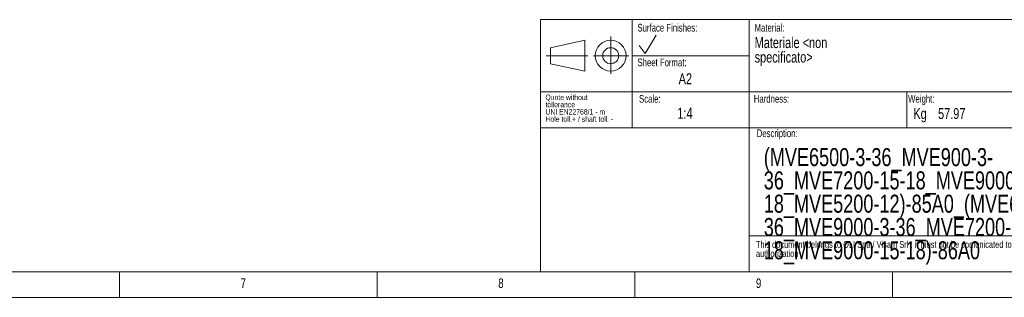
# Model space of a CAD drawing. Header units: millimetres. Extents: x 5 to 589, y 5 to 415.
# Tile 3 of 17: x 301 to 492, y 5 to 59. Entities that reach past the tile are written whole.
import ezdxf

# ---------------------------------------------------------------- set-up
doc = ezdxf.new("R2010")
doc.units = ezdxf.units.MM
doc.linetypes.add('CENTERX2', pattern=[20.32, 12.7, -2.54, 2.54, -2.54])
doc.styles.add('SLDTEXTSTYLE0', font='TXT', dxfattribs={"width": 0.75})

# ---------------------------------------------------------------- blocks, each defined once
blk = doc.blocks.new('SW_NOTE_0')
at = {"color": 0, "linetype": 'Continuous', "lineweight": 0, "char_height": 1.3229, "attachment_point": 1, "style": 'SLDTEXTSTYLE0'}
for s, insert in [('This document belongs to OLI Spa / Visam Srl : it must not be comunicated to other people without', (0, 1.71)), ('authorization', (0, -0.06))]:
    blk.add_mtext(s, dxfattribs=dict(at, insert=insert))
blk = doc.blocks.new('SW_NOTE_1')
at = {"color": 0, "linetype": 'Continuous', "lineweight": 0, "char_height": 2.1167, "attachment_point": 1, "style": 'SLDTEXTSTYLE0'}
for s, insert in [('Materiale <non', (0, 2.73)), ('specificato>', (0, -0.09))]:
    blk.add_mtext(s, dxfattribs=dict(at, insert=insert))
blk = doc.blocks.new('SW_NOTE_2')
at = {"color": 0, "linetype": 'Continuous', "lineweight": 0, "char_height": 3.5, "attachment_point": 1, "style": 'SLDTEXTSTYLE0'}
for s, insert in [('(MVE6500-3-36_MVE900-3-', (0, 4.51)), ('36_MVE7200-15-18_MVE9000-15-', (0, -0.01)), ('18_MVE5200-12)-85A0_(MVE6500-3-', (0, -4.54)), ('36_MVE9000-3-36_MVE7200-15-', (0, -9.07)), ('18_MVE9000-15-18)-86A0', (0, -13.59))]:
    blk.add_mtext(s, dxfattribs=dict(at, insert=insert))
blk = doc.blocks.new('SW_NOTE_3')
at = {"color": 0, "linetype": 'Continuous', "lineweight": 0, "attachment_point": 1, "style": 'SLDTEXTSTYLE0'}
for s, insert, char_height in [('tollerance', (0, -0.05), 1.058), ('Quote without', (0, 1.36), 1.0583), ('UNI EN22768/1 - m', (0, -1.46), 1.0583), ('Hole toll.+ / shaft toll. -', (0, -2.87), 1.0583)]:
    blk.add_mtext(s, dxfattribs=dict(at, insert=insert, char_height=char_height))

msp = doc.modelspace()

# ---------------------------------------------------------------- linework, layer by layer
at = {"color": 7, "linetype": 'Continuous', "lineweight": 18}
for p, q in [((402.204, 59.057), (584.404, 59.057)), ((402.204, 59.057), (402.204, 10.057)), ((419.975, 45.057), (419.975, 59.057)), ((442.692, 45.057), (442.692, 59.057)), ((422.506, 52.512), (424.633, 56.044)), ((404.19, 53.614), (410.799, 55.054)), ((404.19, 50.5), (404.19, 53.614)), ((410.799, 55.054), (410.799, 49.059)), ((421.346, 54.046), (422.506, 52.512)), ((442.692, 52.057), (419.975, 52.057)), ((410.799, 49.059), (404.19, 50.5)), ((494.536, 45.057), (402.204, 45.057)), ((419.975, 45.057), (419.975, 38.057)), ((442.692, 45.057), (442.692, 10.057)), ((473.334, 45.057), (473.334, 38.057)), ((494.536, 38.057), (402.204, 38.057)), ((442.692, 17.057), (584.404, 17.057)), ((10.014, 10.057), (584.403, 10.057)), ((320.514, 10.095), (320.514, 5.095)), ((370.514, 5.095), (370.514, 10.095)), ((420.514, 5.095), (420.514, 10.057)), ((470.514, 5.095), (470.514, 10.095)), ((5.014, 5.095), (589.403, 5.095))]:
    msp.add_line(p, q, dxfattribs=at)
at = {"color": 7, "linetype": 'CENTERX2', "lineweight": 18}
for p, q in [((415.84, 55.781), (415.84, 48.499)), ((403.341, 52.057), (411.418, 52.057)), ((419.345, 52.057), (412.523, 52.057))]:
    msp.add_line(p, q, dxfattribs=at)
at = {"color": 7, "linetype": 'Continuous', "lineweight": 18}
for radius in [2.997, 1.557]:
    msp.add_circle((415.84, 52.057), radius, dxfattribs=at)

# ---------------------------------------------------------------- block references
at = {"color": 7, "linetype": 'Continuous', "lineweight": 0}
for name, p in [('SW_NOTE_1', (443.767, 52.927)), ('SW_NOTE_3', (403.179, 43.131)), ('SW_NOTE_2', (445.546, 29.584)), ('SW_NOTE_0', (444.025, 14.328))]:
    msp.add_blockref(name, p, dxfattribs=at)

# ---------------------------------------------------------------- texts
at = {"color": 7, "linetype": 'Continuous', "lineweight": 0, "attachment_point": 1, "style": 'SLDTEXTSTYLE0'}
for s, insert, char_height in [('Surface Finishes:', (421.034, 58.244), 1.5), ('Material:', (443.767, 58.244), 1.5), ('Sheet Format:', (421.034, 51.501), 1.5), ('A2', (429.028, 48.636), 2.1167), ('Scale:', (421.342, 44.429), 1.5), ('Hardness:', (443.613, 44.429), 1.5), ('Weight:', (473.555, 44.429), 1.5), ('1:4', (428.773, 41.93), 2.1167), ('Kg', (474.569, 41.864), 2.1167), ('57.97', (479.361, 41.864), 2.1167), ('Description:', (444.175, 37.728), 1.5), ('7', (344.025, 8.763), 1.852), ('8', (394.025, 8.763), 1.852), ('9', (444.025, 8.763), 1.852)]:
    msp.add_mtext(s, dxfattribs=dict(at, insert=insert, char_height=char_height))

doc.saveas('drawing.dxf')
